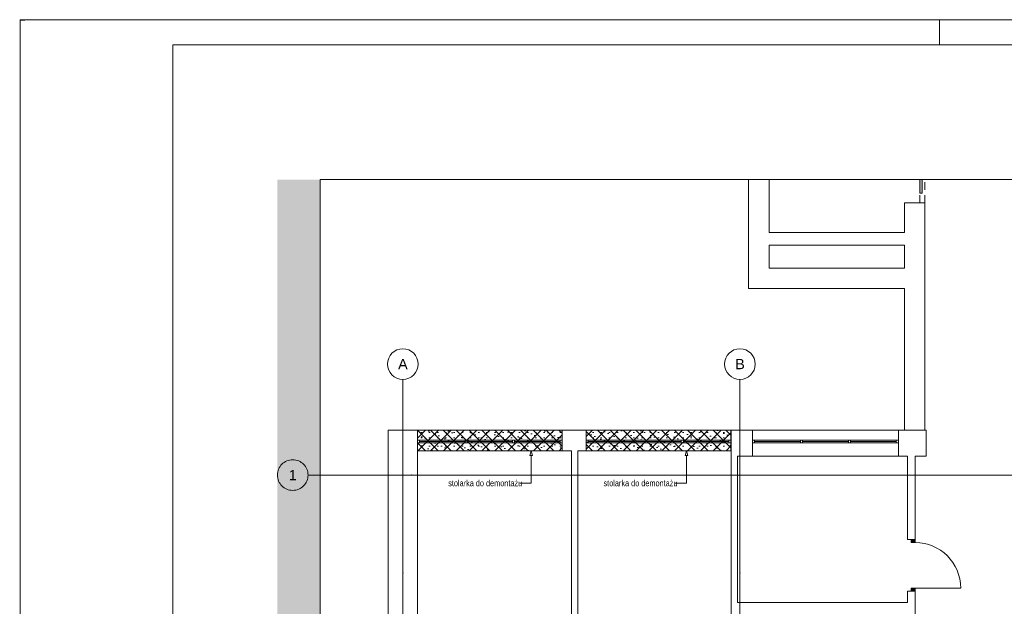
# Paper-space layout 'A-20 ROZBIÓRKI - PIĘTRO 2' of a CAD drawing. Header units: millimetres. Extents: x 0 to 540, y 0 to 297.
# Tile 5 of 9: x 0 to 193, y 182 to 297. Entities that reach past the tile are written whole.
import ezdxf
from ezdxf.xclip import XClip

# ---------------------------------------------------------------- set-up
doc = ezdxf.new("R2010")
doc.units = ezdxf.units.MM
doc.header["$MEASUREMENT"] = 0
doc.header["$XCLIPFRAME"] = 0
for name, pattern in [('ACAD_ISO03W100', [300, 120, -180]), ('DASHDOTX2', [1000, 500, -250, 0, -250]), ('Przer. długie kreski', [2.5, 1.5, -1]), ('PRZERYWANA_DU_A', [550, 350, -200])]:
    doc.linetypes.add(name, pattern=pattern)
for name, color, linetype, lineweight in [('0_Nr_pióra__2', 8, 'Continuous', 13), ('A_winda_Nr_pióra__1', 7, 'Continuous', 20), ('A_ściany_Nr_pióra__1', 7, 'Continuous', 20), ('Drzwi Archicad_Nr_pióra__1', 7, 'Continuous', 20)]:
    doc.layers.add(name, color=color, linetype=linetype, lineweight=lineweight)
for name, color, linetype, lineweight, true_color in [('A_Arkusz_Nr_pióra__255', 7, 'Continuous', 15, 0x242424), ('A_opis_Nr_pióra__255', 7, 'Continuous', 15, 0x242424), ('A_opis_Nr_pióra__8', 7, 'Continuous', 13, 0x4c4c4c), ('A_osie_Nr_pióra__16', 7, 'Continuous', 5, 0x0f0f0f), ('A_osie_Nr_pióra__76', 7, 'Continuous', 5, 0x2d2d2d), ('A_rozbiórki_Nr_pióra__10', 7, 'Continuous', 13, 0x4b4b4b), ('A_ściany_Nr_pióra__19', 7, 'Continuous', 5, 0x191919), ('Okna Archicada_Nr_pióra__19', 7, 'Continuous', 5, 0x191919)]:
    doc.layers.add(name, color=color, linetype=linetype, lineweight=lineweight, true_color=true_color)
for name, color, linetype in [('A_podrys', 7, 'Continuous'), ('A_rozbiórki', 7, 'Continuous'), ('A_winda', 7, 'Continuous'), ('Drzwi Archicad', 7, 'Continuous')]:
    doc.layers.add(name, color=color, linetype=linetype)
doc.styles.add('STYL_AUTOMATYCZNY_1', font='arial.ttf')
doc.styles.add('STYL_AUTOMATYCZNY_2', font='ARIALN.TTF')
pattern_1 = [(45, (-1568.391, -322.1499), (-1.2572359, 1.2572359), []), (135, (-1568.391, -322.1499), (1.2572359, 1.2572359), []), (90, (-1569.6482, -320.8926), (-1.6002, 0), [0, -1.0668, 0, -1.6002]), (155, (-1568.391, -319.6354), (0.6762737, 1.4502737), [0, -0.78232, 0, -1.35128])]

# ---------------------------------------------------------------- blocks, each defined once
blk = doc.blocks.new('Rysunek_1_1', base_point=(-1568.39, -322.15))
at = {"linetype": 'Continuous', "lineweight": 0, "true_color": 0x484848}
blk.add_hatch(color=251, dxfattribs=at).paths.add_polyline_path([(50.35, 56.92), (58.74, 56.92), (58.74, 265.73), (50.35, 265.73)])
at = {"layer": 'A_rozbiórki', "linetype": 'Continuous', "lineweight": 0, "true_color": 0x4b4b4b}
h = blk.add_hatch(dxfattribs=at)
h.set_pattern_fill('facing_tile_0001', color=251, style=0, pattern_type=2)
h.set_pattern_definition(pattern_1)
h.paths.add_polyline_path([(77.78, 212.68), (106.11, 212.68), (106.11, 216.73), (77.78, 216.73)])
h = blk.add_hatch(dxfattribs=at)
h.set_pattern_fill('facing_tile_0001', color=251, style=0, pattern_type=2)
h.set_pattern_definition(pattern_1)
h.paths.add_polyline_path([(110.81, 216.73), (110.81, 212.68), (139.21, 212.68), (139.21, 216.73)])
at = {"layer": 'A_winda', "linetype": 'Continuous', "lineweight": 0, "true_color": 0xfdfdfd}
blk.add_hatch(color=7, dxfattribs=at).paths.add_polyline_path([(176.6, 265.73), (176.1, 265.73), (176.1, 263.04), (176.6, 263.04)])
at = {"layer": 'Drzwi Archicad', "linetype": 'Continuous', "lineweight": 0, "true_color": 0xfdfdfd}
for points in [[(174.42, 195.32), (174.42, 194.72), (175.22, 194.72), (175.22, 195.32)], [(175.22, 185.22), (175.22, 185.82), (174.42, 185.82), (174.42, 185.22)]]:
    blk.add_hatch(color=7, dxfattribs=at).paths.add_polyline_path(points)
at = {"layer": '0_Nr_pióra__2', "color": 8, "linetype": 'PRZERYWANA_DU_A', "lineweight": 13, "flags": 128}
for points in [[(58.74, 265.73), (58.74, 56.92)], [(215.8, 265.73), (58.74, 265.73)]]:
    blk.add_lwpolyline(points, dxfattribs=at)
at = {"layer": 'A_opis_Nr_pióra__255', "color": 250, "linetype": 'Continuous', "lineweight": 15, "true_color": 0x242424}
for p, q in [((100.05, 212.68), (99.8, 211.75)), ((100.05, 212.68), (100.3, 211.75)), ((130.45, 212.68), (130.2, 211.75)), ((130.45, 212.68), (130.7, 211.75)), ((100.3, 211.75), (99.8, 211.75)), ((100.05, 211.75), (100.05, 206.34)), ((130.7, 211.75), (130.2, 211.75)), ((130.45, 211.75), (130.45, 206.34)), ((100.05, 206.34), (97.81, 206.34)), ((130.45, 206.34), (128.21, 206.34))]:
    blk.add_line(p, q, dxfattribs=at)
at = {"layer": 'A_osie_Nr_pióra__16', "color": 250, "linetype": 'DASHDOTX2', "lineweight": 5, "true_color": 0x0f0f0f}
for p, q in [((74.91, 188.75), (74.91, 226.63)), ((140.91, 188.75), (140.91, 226.63)), ((76.6, 207.92), (56.35, 207.92)), ((300.8, 207.92), (76.6, 207.92)), ((76.6, 207.92), (76.6, 207.92)), ((74.91, 188.75), (74.91, 56.92)), ((140.91, 188.75), (140.91, 56.92))]:
    blk.add_line(p, q, dxfattribs=at)
for p in [(76.6, 207.92), (74.91, 188.75), (74.91, 188.75), (140.91, 188.75), (140.91, 188.75)]:
    blk.add_point(p, dxfattribs=at)
at = {"layer": 'A_osie_Nr_pióra__76', "color": 250, "linetype": 'Continuous', "lineweight": 5, "true_color": 0x2d2d2d}
for centre in [(74.91, 229.63), (140.91, 229.63), (53.35, 207.92)]:
    blk.add_circle(centre, 3, dxfattribs=at)
at = {"layer": 'A_rozbiórki_Nr_pióra__10', "color": 251, "linetype": 'ACAD_ISO03W100', "lineweight": 13, "true_color": 0x4b4b4b, "flags": 128}
for points in [[(77.78, 212.68), (106.11, 212.68), (106.11, 216.73), (77.78, 216.73)], [(110.81, 216.73), (139.21, 216.73), (139.21, 212.68), (110.81, 212.68)]]:
    blk.add_lwpolyline(points, close=True, dxfattribs=at)
at = {"layer": 'A_winda_Nr_pióra__1', "color": 7, "linetype": 'Przer. długie kreski', "lineweight": 20}
for p, q in [((176.1, 261.2), (176.1, 265.73)), ((177.1, 261.2), (177.1, 265.73))]:
    blk.add_line(p, q, dxfattribs=at)
at = {"layer": 'A_winda_Nr_pióra__1', "color": 7, "linetype": 'Continuous', "lineweight": 20, "flags": 128}
blk.add_lwpolyline([(176.6, 265.73), (176.6, 263.04), (176.1, 263.04), (176.1, 265.73)], dxfattribs=at)
at = {"layer": 'A_ściany_Nr_pióra__1', "color": 7, "linetype": 'Continuous', "lineweight": 20}
for p, q in [((173.1, 261.2), (177.1, 261.2)), ((77.78, 216.73), (77.78, 212.68)), ((106.11, 216.73), (106.11, 212.68)), ((110.81, 216.73), (110.81, 212.68)), ((139.14, 216.73), (139.14, 212.68)), ((143.36, 211.61), (143.36, 216.73)), ((173.72, 195.32), (173.72, 195.69)), ((174.42, 195.32), (173.72, 195.32)), ((175.22, 195.32), (174.42, 195.32)), ((173.72, 185.22), (173.72, 184.85)), ((174.42, 185.22), (173.72, 185.22)), ((175.22, 185.22), (174.42, 185.22))]:
    blk.add_line(p, q, dxfattribs=at)
at = {"layer": 'A_ściany_Nr_pióra__1', "color": 7, "linetype": 'Continuous', "lineweight": 20, "flags": 128}
for points in [[(142.6, 265.73), (142.6, 244.4)], [(146.6, 255.4), (146.6, 265.73)], [(173.1, 261.2), (173.1, 255.4)], [(177.1, 216.73), (177.1, 261.2)], [(173.1, 255.4), (146.6, 255.4)], [(146.6, 248.4), (146.6, 252.9)], [(146.6, 252.9), (173.1, 252.9)], [(173.1, 252.9), (173.1, 248.4)], [(173.1, 248.4), (146.6, 248.4)], [(142.6, 244.4), (173.1, 244.4)], [(173.1, 244.4), (173.1, 216.73)], [(77.78, 216.73), (72.07, 216.73)], [(72.07, 216.73), (72.07, 150.27)], [(110.81, 216.73), (106.11, 216.73)], [(139.21, 216.73), (139.14, 216.73)], [(143.36, 216.73), (139.21, 216.73)], [(171.92, 211.61), (171.92, 216.73)], [(171.92, 216.73), (171.92, 211.61)], [(173.1, 216.73), (171.92, 216.73)], [(177.1, 216.73), (173.1, 216.73)], [(173.1, 216.73), (177.1, 216.73)], [(177.36, 216.73), (177.1, 216.73)], [(177.36, 211.61), (177.36, 216.73)], [(77.78, 150.27), (77.78, 212.68)], [(106.11, 212.68), (107.96, 212.68)], [(107.96, 212.68), (107.96, 150.27)], [(109.16, 212.68), (110.81, 212.68)], [(109.16, 150.27), (109.16, 212.68)], [(139.14, 212.68), (139.21, 212.68)], [(139.21, 212.68), (139.21, 211.61)], [(139.21, 211.61), (139.21, 155.77)], [(140.41, 211.61), (143.36, 211.61)], [(140.41, 183), (140.41, 211.61)], [(171.92, 211.61), (173.72, 211.61)], [(173.72, 211.61), (173.72, 195.32)], [(175.22, 195.32), (175.22, 211.61)], [(175.22, 211.61), (177.1, 211.61)], [(177.1, 211.61), (177.36, 211.61)], [(173.72, 185.22), (173.72, 183)], [(175.22, 146.57), (175.22, 185.22)], [(173.72, 183), (140.41, 183)]]:
    blk.add_lwpolyline(points, dxfattribs=at)
at = {"layer": 'A_ściany_Nr_pióra__19', "color": 250, "linetype": 'Continuous', "lineweight": 5, "true_color": 0x191919}
for p, q in [((106.11, 216.73), (77.78, 216.73)), ((139.14, 216.73), (110.81, 216.73)), ((171.92, 216.73), (143.36, 216.73)), ((77.78, 212.68), (106.11, 212.68)), ((110.81, 212.68), (139.14, 212.68)), ((143.36, 211.61), (171.92, 211.61))]:
    blk.add_line(p, q, dxfattribs=at)
at = {"layer": 'Drzwi Archicad_Nr_pióra__1', "color": 7, "linetype": 'Continuous', "lineweight": 20}
for p, q in [((173.1, 261.2), (177.1, 261.2)), ((173.72, 195.32), (173.72, 195.69)), ((173.72, 195.32), (173.72, 195.69)), ((174.42, 195.32), (173.72, 195.32)), ((174.42, 195.32), (173.72, 195.32)), ((174.42, 195.32), (174.42, 194.72)), ((175.22, 195.32), (174.42, 195.32)), ((175.22, 195.32), (174.42, 195.32)), ((175.22, 195.32), (174.42, 195.32)), ((174.42, 194.72), (175.22, 194.72)), ((175.22, 194.72), (175.22, 195.32)), ((174.42, 185.22), (173.72, 185.22)), ((174.42, 185.22), (173.72, 185.22)), ((173.72, 185.22), (173.72, 184.85)), ((173.72, 185.22), (173.72, 184.85)), ((175.22, 185.82), (174.42, 185.82)), ((174.42, 185.82), (174.42, 185.22)), ((174.42, 185.22), (175.22, 185.22)), ((175.22, 185.22), (174.42, 185.22)), ((175.22, 185.22), (174.42, 185.22)), ((175.22, 185.22), (175.22, 185.82)), ((175.22, 185.82), (184.12, 185.82))]:
    blk.add_line(p, q, dxfattribs=at)
blk.add_arc((175.22, 185.82), 8.9, 0, 90, dxfattribs=at)
at = {"layer": 'Okna Archicada_Nr_pióra__19', "color": 250, "linetype": 'Continuous', "lineweight": 5, "true_color": 0x191919}
for p, q in [((106.11, 214.73), (77.78, 214.73)), ((77.78, 214.73), (77.78, 214.23)), ((77.78, 214.23), (106.11, 214.23)), ((78.18, 214.73), (78.18, 214.23)), ((78.18, 214.48), (87.09, 214.48)), ((87.09, 214.73), (87.09, 214.23)), ((87.49, 214.73), (87.49, 214.23)), ((87.49, 214.48), (96.4, 214.48)), ((96.4, 214.73), (96.4, 214.23)), ((96.8, 214.73), (96.8, 214.23)), ((96.8, 214.48), (105.71, 214.48)), ((105.71, 214.73), (105.71, 214.23)), ((106.11, 214.23), (106.11, 214.73)), ((139.14, 214.73), (110.81, 214.73)), ((110.81, 214.73), (110.81, 214.23)), ((110.81, 214.23), (139.14, 214.23)), ((111.21, 214.73), (111.21, 214.23)), ((111.21, 214.48), (120.12, 214.48)), ((120.12, 214.73), (120.12, 214.23)), ((120.52, 214.73), (120.52, 214.23)), ((120.52, 214.48), (129.43, 214.48)), ((129.43, 214.73), (129.43, 214.23)), ((129.83, 214.73), (129.83, 214.23)), ((129.83, 214.48), (138.74, 214.48)), ((138.74, 214.73), (138.74, 214.23)), ((139.14, 214.23), (139.14, 214.73)), ((143.36, 214.23), (143.36, 214.73)), ((143.36, 214.73), (171.92, 214.73)), ((171.92, 214.23), (143.36, 214.23)), ((143.76, 214.73), (143.76, 214.23)), ((152.75, 214.48), (143.76, 214.48)), ((152.75, 214.73), (152.75, 214.23)), ((153.15, 214.73), (153.15, 214.23)), ((162.13, 214.48), (153.15, 214.48)), ((162.13, 214.73), (162.13, 214.23)), ((162.53, 214.73), (162.53, 214.23)), ((171.52, 214.48), (162.53, 214.48)), ((171.52, 214.73), (171.52, 214.23)), ((171.92, 214.73), (171.92, 214.23))]:
    blk.add_line(p, q, dxfattribs=at)
at = {"layer": 'A_opis_Nr_pióra__8', "color": 251, "linetype": 'Continuous', "lineweight": 13, "true_color": 0x4c4c4c, "char_height": 1.2, "attachment_point": 4, "style": 'STYL_AUTOMATYCZNY_2'}
for insert in [(83.8, 206.33), (114.2, 206.33)]:
    blk.add_mtext('\\A1;{\\pql;\\fArial Narrow|b0|i0|c238|p0;\\W1.000000;stolarka do demontażu}', dxfattribs=dict(at, insert=insert))
at = {"layer": 'A_osie_Nr_pióra__76', "color": 250, "linetype": 'Continuous', "lineweight": 5, "true_color": 0x2d2d2d, "char_height": 2, "attachment_point": 1, "style": 'STYL_AUTOMATYCZNY_1'}
for s, insert in [('\\A1;{\\pql;\\pt0;\\fArial|b0|i0|c238|p0;\\W1.000000;A}', (73.99, 230.63)), ('\\A1;{\\pql;\\pt0;\\fArial|b0|i0|c238|p0;\\W1.000000;B}', (139.99, 230.63)), ('\\A1;{\\pql;\\pt0;\\fArial|b0|i0|c238|p0;\\W1.000000;1}', (52.59, 208.92))]:
    blk.add_mtext(s, dxfattribs=dict(at, insert=insert))

psp = doc.layouts.new('A-20 ROZBIÓRKI - PIĘTRO 2')

# ---------------------------------------------------------------- linework, layer by layer
at = {"layer": 'A_Arkusz_Nr_pióra__255', "color": 250, "linetype": 'Continuous', "lineweight": 15, "true_color": 0x242424}
for p, q in [((-0.1, 296.9), (0.9, 296.9)), ((180, 292.1), (180, 297)), ((535.1, 292.1), (29.9, 292.1)), ((29.9, 292.1), (29.9, 4.9))]:
    psp.add_line(p, q, dxfattribs=at)
at = {"layer": 'A_Arkusz_Nr_pióra__255', "color": 250, "linetype": 'Continuous', "lineweight": 15, "true_color": 0x242424, "flags": 128}
psp.add_lwpolyline([(0, 297), (540, 297), (540, 0), (0, 0)], close=True, dxfattribs=at)

# ---------------------------------------------------------------- block references
at = {"layer": 'A_podrys', "color": 37, "linetype": 'Continuous', "lineweight": 5, "true_color": 0x656532}
ref = psp.add_blockref('Rysunek_1_1', (-1568.39, -322.15), dxfattribs=at)
XClip(ref).set_block_clipping_path([(50.3503600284, 56.9249834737), (300.8003312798, 265.7349834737)])

doc.saveas('drawing.dxf')
